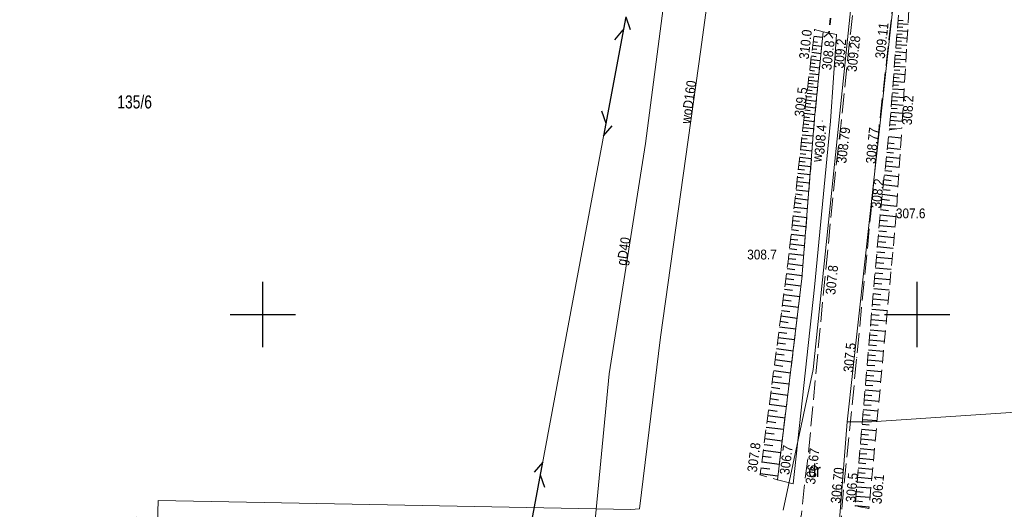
# Model space of a CAD drawing. Header units: metres. Extents: x 7423100 to 7431699, y 5527887 to 5533362.
# Tile 10 of 114: x 7427681 to 7427757, y 5529685 to 5529722. Entities that reach past the tile are written whole.
import ezdxf
from ezdxf.enums import TextEntityAlignment as Align

# ---------------------------------------------------------------- set-up
doc = ezdxf.new("R2010")
doc.units = ezdxf.units.M
doc.header["$MEASUREMENT"] = 0
for name, pattern in [('1.0_0.5', [1.5, 1, -0.5]), ('1.5_0.5', [2, 1.5, -0.5]), ('219-500', [0]), ('otkz_500', [1, 0.5, -0.5]), ('sutp_500', [0])]:
    doc.linetypes.add(name, pattern=pattern)
doc.layers.get('0').update_dxf_attribs({"color": 2, "linetype": 'CONTINUOUS', "lineweight": 5})
for name, color, linetype in [('000 Inne (niezydentyfikowane)', 7, 'CONTINUOUS'), ('203-punkt graniczny', 7, 'CONTINUOUS'), ('210-oznaczenie konturu użytku gruntowego', 7, 'CONTINUOUS'), ('211-numer działki ewidencyjnej', 7, 'CONTINUOUS'), ('217-kontur klasyfikacyjny', 7, 'CONTINUOUS'), ('218-kontur użytku gruntowego', 7, 'CONTINUOUS'), ('219-działka ewidencyjna', 7, 'CONTINUOUS'), ('jezdnia', 7, 'CONTINUOUS'), ('pikieta naturalna', 7, 'CONTINUOUS'), ('pikieta naturalna-Atr2', 7, 'CONTINUOUS'), ('pikieta sztuczna', 7, 'CONTINUOUS'), ('pikieta sztuczna-Atr2', 7, 'CONTINUOUS'), ('przepust', 7, 'CONTINUOUS'), ('przewód gazowy', 7, 'CONTINUOUS'), ('przewód gazowy-Atr1', 7, 'CONTINUOUS'), ('przewód telekomunikacyjny napowietrzny', 7, 'CONTINUOUS'), ('przewód wodociągowy', 7, 'CONTINUOUS'), ('przewód wodociągowy-Atr1', 7, 'CONTINUOUS'), ('rów przydrożny (poligon)', 7, 'CONTINUOUS'), ('rów przydrożny (poligon)-Atr17', 7, 'CONTINUOUS'), ('skarpa nieumocniona', 7, 'CONTINUOUS'), ('Wstawianie ramki sekcyjnej z opisem', 7, 'CONTINUOUS')]:
    doc.layers.add(name, color=color, linetype=linetype)
doc.styles.get("Standard").update_dxf_attribs({"font": 'Working1250.shx', "width": 0.75})

# ---------------------------------------------------------------- blocks, each defined once
blk = doc.blocks.new('203')
at = {"linetype": 'Continuous', "lineweight": 0}
h = blk.add_hatch(color=0, dxfattribs=at)
edge = h.paths.add_edge_path()
edge.add_arc((0, 0), 0.045, 0, 360)
blk = doc.blocks.new('PW01')
at = {"linetype": 'Continuous', "lineweight": 13}
h = blk.add_hatch(color=0, dxfattribs=at)
edge = h.paths.add_edge_path()
edge.add_arc((0, 0), 0.045, 0, 360)
blk = doc.blocks.new('IB05')
at = {"color": 0, "linetype": 'Continuous', "lineweight": 13}
for q in [(0.354, 0.354), (0.354, -0.354)]:
    blk.add_line((0, 0), q, dxfattribs=at)
blk = doc.blocks.new('SUTP')
at = {"color": 0, "linetype": 'Continuous'}
for p, q in [((0, 0), (0.866, 0.5)), ((0, 0), (9.232, 0)), ((1.866, -0.5), (1, 0)), ((7.366, -0.5), (8.232, 0)), ((9.232, 0), (8.366, 0.5))]:
    blk.add_line(p, q, dxfattribs=at)
blk = doc.blocks.new('RAMKA500K')
at = {"color": 0}
for p, q in [((100, 197.5), (100, 202.5)), ((150, 197.5), (150, 202.5)), ((97.5, 200), (102.5, 200)), ((147.5, 200), (152.5, 200))]:
    blk.add_line(p, q, dxfattribs=at)

msp = doc.modelspace()

# ---------------------------------------------------------------- linework, layer by layer
at = {"layer": '000 Inne (niezydentyfikowane)', "color": 7, "linetype": 'Continuous', "lineweight": 25, "flags": 128}
for points in [[(7427748.49, 5529721.95), (7427748.89, 5529721.92)], [(7427748.51, 5529722.21), (7427749.3, 5529722.15)], [(7427748.53, 5529722.47), (7427748.92, 5529722.44)], [(7427742.1, 5529721.24), (7427742.77, 5529721.16)], [(7427748.43, 5529721.15), (7427749.24, 5529721.09)], [(7427748.45, 5529721.42), (7427748.85, 5529721.39)], [(7427748.47, 5529721.68), (7427749.27, 5529721.62)], [(7427742.02, 5529720.56), (7427742.7, 5529720.47)], [(7427742.05, 5529720.83), (7427742.39, 5529720.79)], [(7427748.37, 5529720.34), (7427748.78, 5529720.31)], [(7427748.39, 5529720.61), (7427749.2, 5529720.55)], [(7427748.41, 5529720.88), (7427748.81, 5529720.85)], [(7427741.92, 5529719.74), (7427742.27, 5529719.69)], [(7427741.95, 5529720.01), (7427742.65, 5529719.92)], [(7427741.98, 5529720.28), (7427742.33, 5529720.24)], [(7427748.32, 5529719.79), (7427748.74, 5529719.76)], [(7427748.34, 5529720.07), (7427749.17, 5529720)], [(7427741.82, 5529718.92), (7427742.54, 5529718.83)], [(7427741.85, 5529719.19), (7427742.21, 5529719.15)], [(7427741.89, 5529719.46), (7427742.59, 5529719.38)], [(7427748.26, 5529718.96), (7427749.11, 5529718.89)], [(7427748.28, 5529719.24), (7427748.7, 5529719.2)], [(7427748.3, 5529719.52), (7427749.14, 5529719.45)], [(7427741.73, 5529718.14), (7427742.09, 5529718.1)], [(7427741.76, 5529718.39), (7427742.49, 5529718.31)], [(7427741.79, 5529718.64), (7427742.15, 5529718.6)], [(7427748.19, 5529718.1), (7427748.62, 5529718.07)], [(7427748.21, 5529718.39), (7427749.07, 5529718.32)], [(7427748.23, 5529718.67), (7427748.66, 5529718.64)], [(7427741.64, 5529717.4), (7427742.39, 5529717.31)], [(7427741.67, 5529717.65), (7427742.04, 5529717.6)], [(7427741.7, 5529717.89), (7427742.44, 5529717.81)], [(7427748.14, 5529717.52), (7427748.58, 5529717.49)], [(7427748.17, 5529717.81), (7427749.04, 5529717.74)], [(7427741.55, 5529716.64), (7427741.93, 5529716.6)], [(7427741.58, 5529716.9), (7427742.34, 5529716.8)], [(7427741.61, 5529717.15), (7427741.98, 5529717.1)], [(7427748.07, 5529716.64), (7427748.97, 5529716.57)], [(7427748.1, 5529716.94), (7427748.54, 5529716.9)], [(7427748.12, 5529717.23), (7427749, 5529717.16)], [(7427741.45, 5529715.87), (7427742.24, 5529715.78)], [(7427741.48, 5529716.13), (7427741.87, 5529716.08)], [(7427741.51, 5529716.39), (7427742.29, 5529716.29)], [(7427748.03, 5529716.04), (7427748.93, 5529715.97)], [(7427748.05, 5529716.34), (7427748.5, 5529716.31)], [(7427741.36, 5529715.08), (7427741.76, 5529715.04)], [(7427741.39, 5529715.35), (7427742.18, 5529715.25)], [(7427741.42, 5529715.61), (7427741.82, 5529715.56)], [(7427747.95, 5529715.13), (7427748.42, 5529715.09)], [(7427747.98, 5529715.44), (7427748.9, 5529715.36)], [(7427748, 5529715.74), (7427748.46, 5529715.71)], [(7427741.3, 5529714.55), (7427741.71, 5529714.5)], [(7427741.33, 5529714.82), (7427742.14, 5529714.73)], [(7427747.9, 5529714.51), (7427748.37, 5529714.48)], [(7427747.93, 5529714.82), (7427748.86, 5529714.75)], [(7427741.21, 5529713.72), (7427742.05, 5529713.63)], [(7427741.24, 5529714), (7427741.66, 5529713.96)], [(7427741.27, 5529714.28), (7427742.09, 5529714.19)], [(7427747.82, 5529713.58), (7427748.78, 5529713.48)], [(7427747.88, 5529714.2), (7427748.39, 5529714.16)], [(7427741.11, 5529712.87), (7427741.55, 5529712.83)], [(7427741.14, 5529713.16), (7427742.01, 5529713.07)], [(7427741.18, 5529713.44), (7427741.6, 5529713.4)], [(7427747.76, 5529713.09), (7427748.25, 5529713.04)], [(7427741.05, 5529712.29), (7427741.49, 5529712.24)], [(7427741.08, 5529712.59), (7427741.96, 5529712.49)], [(7427747.65, 5529712.04), (7427748.68, 5529711.93)], [(7427747.68, 5529712.38), (7427748.19, 5529712.33)], [(7427747.72, 5529712.72), (7427748.72, 5529712.62)], [(7427740.95, 5529711.4), (7427741.87, 5529711.3)], [(7427740.98, 5529711.7), (7427741.44, 5529711.65)], [(7427741.02, 5529712), (7427741.91, 5529711.9)], [(7427747.57, 5529711.35), (7427748.63, 5529711.24)], [(7427747.61, 5529711.7), (7427748.13, 5529711.64)], [(7427740.88, 5529710.78), (7427741.82, 5529710.68)], [(7427740.91, 5529711.09), (7427741.38, 5529711.04)], [(7427747.49, 5529710.65), (7427748.58, 5529710.53)], [(7427747.53, 5529711), (7427748.07, 5529710.94)], [(7427740.78, 5529709.84), (7427741.26, 5529709.79)], [(7427740.81, 5529710.16), (7427741.77, 5529710.05)], [(7427740.85, 5529710.47), (7427741.32, 5529710.42)], [(7427747.41, 5529709.92), (7427748.53, 5529709.8)], [(7427747.45, 5529710.29), (7427748.01, 5529710.22)], [(7427740.7, 5529709.2), (7427741.2, 5529709.14)], [(7427740.74, 5529709.52), (7427741.72, 5529709.41)], [(7427747.33, 5529709.17), (7427748.48, 5529709.04)], [(7427747.37, 5529709.55), (7427747.94, 5529709.48)], [(7427740.63, 5529708.54), (7427741.14, 5529708.48)], [(7427740.67, 5529708.87), (7427741.67, 5529708.76)], [(7427747.25, 5529708.4), (7427748.43, 5529708.27)], [(7427747.29, 5529708.79), (7427747.87, 5529708.72)], [(7427740.56, 5529707.86), (7427741.07, 5529707.81)], [(7427740.59, 5529708.2), (7427741.61, 5529708.09)], [(7427747.16, 5529707.61), (7427748.38, 5529707.48)], [(7427747.2, 5529708.01), (7427747.81, 5529707.94)], [(7427740.44, 5529706.83), (7427741.5, 5529706.71)], [(7427740.48, 5529707.18), (7427741.01, 5529707.12)], [(7427740.52, 5529707.52), (7427741.56, 5529707.41)], [(7427747.09, 5529706.8), (7427748.31, 5529706.69)], [(7427747.13, 5529707.2), (7427747.74, 5529707.15)], [(7427740.36, 5529706.12), (7427741.45, 5529706)], [(7427740.4, 5529706.48), (7427740.94, 5529706.42)], [(7427747.06, 5529706.39), (7427747.66, 5529706.34)], [(7427740.28, 5529705.4), (7427741.39, 5529705.27)], [(7427740.32, 5529705.76), (7427740.87, 5529705.7)], [(7427746.99, 5529705.58), (7427747.59, 5529705.53)], [(7427747.02, 5529705.99), (7427748.23, 5529705.88)], [(7427740.2, 5529704.66), (7427741.33, 5529704.53)], [(7427740.24, 5529705.03), (7427740.8, 5529704.97)], [(7427746.92, 5529704.77), (7427747.52, 5529704.72)], [(7427746.95, 5529705.18), (7427748.16, 5529705.07)], [(7427740.12, 5529703.9), (7427741.27, 5529703.75)], [(7427740.16, 5529704.28), (7427740.73, 5529704.22)], [(7427746.85, 5529703.97), (7427747.45, 5529703.92)], [(7427746.88, 5529704.37), (7427748.08, 5529704.27)], [(7427740.01, 5529703.13), (7427741.21, 5529702.97)], [(7427740.07, 5529703.52), (7427740.65, 5529703.44)], [(7427746.78, 5529703.17), (7427747.38, 5529703.12)], [(7427746.81, 5529703.57), (7427748.01, 5529703.47)], [(7427739.91, 5529702.34), (7427741.12, 5529702.18)], [(7427739.96, 5529702.74), (7427740.57, 5529702.66)], [(7427746.71, 5529702.38), (7427747.3, 5529702.33)], [(7427746.74, 5529702.77), (7427747.94, 5529702.67)], [(7427739.8, 5529701.53), (7427741.02, 5529701.37)], [(7427739.86, 5529701.93), (7427740.46, 5529701.85)], [(7427746.64, 5529701.59), (7427747.23, 5529701.53)], [(7427746.68, 5529701.98), (7427747.86, 5529701.88)], [(7427739.75, 5529701.12), (7427740.36, 5529701.04)], [(7427746.57, 5529700.8), (7427747.16, 5529700.75)], [(7427746.61, 5529701.19), (7427747.79, 5529701.09)], [(7427739.64, 5529700.31), (7427740.26, 5529700.23)], [(7427739.7, 5529700.72), (7427740.92, 5529700.55)], [(7427746.51, 5529700.01), (7427747.09, 5529699.96)], [(7427746.54, 5529700.4), (7427747.72, 5529700.3)], [(7427739.53, 5529699.49), (7427740.15, 5529699.4)], [(7427739.59, 5529699.9), (7427740.82, 5529699.73)], [(7427746.47, 5529699.62), (7427747.64, 5529699.52)], [(7427739.43, 5529698.66), (7427740.05, 5529698.58)], [(7427739.48, 5529699.07), (7427740.72, 5529698.91)], [(7427746.41, 5529698.84), (7427747.57, 5529698.74)], [(7427746.44, 5529699.23), (7427747.02, 5529699.18)], [(7427739.32, 5529697.83), (7427739.94, 5529697.75)], [(7427739.37, 5529698.24), (7427740.62, 5529698.08)], [(7427746.34, 5529698.07), (7427747.5, 5529697.97)], [(7427746.37, 5529698.45), (7427746.95, 5529698.4)], [(7427739.26, 5529697.41), (7427740.52, 5529697.24)], [(7427746.27, 5529697.3), (7427747.43, 5529697.2)], [(7427746.31, 5529697.68), (7427746.88, 5529697.63)], [(7427739.15, 5529696.57), (7427740.42, 5529696.4)], [(7427739.21, 5529696.99), (7427739.84, 5529696.91)], [(7427746.21, 5529696.53), (7427747.36, 5529696.43)], [(7427746.24, 5529696.91), (7427746.82, 5529696.86)], [(7427739.04, 5529695.72), (7427740.31, 5529695.56)], [(7427739.09, 5529696.15), (7427739.73, 5529696.06)], [(7427746.14, 5529695.76), (7427747.28, 5529695.66)], [(7427746.17, 5529696.14), (7427746.75, 5529696.1)], [(7427738.93, 5529694.87), (7427740.21, 5529694.7)], [(7427738.98, 5529695.3), (7427739.62, 5529695.22)], [(7427746.08, 5529695), (7427747.21, 5529694.9)], [(7427746.11, 5529695.38), (7427746.68, 5529695.33)], [(7427738.81, 5529694.02), (7427740.11, 5529693.85)], [(7427738.87, 5529694.45), (7427739.51, 5529694.36)], [(7427746.01, 5529694.24), (7427747.14, 5529694.15)], [(7427746.04, 5529694.62), (7427746.61, 5529694.57)], [(7427738.76, 5529693.59), (7427739.41, 5529693.5)], [(7427745.95, 5529693.49), (7427747.07, 5529693.39)], [(7427745.98, 5529693.87), (7427746.54, 5529693.82)], [(7427738.64, 5529692.72), (7427739.3, 5529692.63)], [(7427738.7, 5529693.15), (7427740, 5529692.98)], [(7427745.88, 5529692.74), (7427747, 5529692.64)], [(7427745.91, 5529693.11), (7427746.48, 5529693.07)], [(7427738.53, 5529691.85), (7427739.19, 5529691.76)], [(7427738.59, 5529692.29), (7427739.9, 5529692.11)], [(7427745.82, 5529691.99), (7427746.93, 5529691.9)], [(7427745.85, 5529692.37), (7427746.41, 5529692.32)], [(7427738.47, 5529691.41), (7427739.79, 5529691.24)], [(7427745.75, 5529691.25), (7427746.86, 5529691.15)], [(7427745.79, 5529691.62), (7427746.34, 5529691.57)], [(7427738.36, 5529690.53), (7427739.68, 5529690.36)], [(7427738.41, 5529690.97), (7427739.07, 5529690.89)], [(7427745.69, 5529690.51), (7427746.8, 5529690.41)], [(7427745.72, 5529690.88), (7427746.28, 5529690.83)], [(7427738.24, 5529689.65), (7427739.57, 5529689.47)], [(7427738.3, 5529690.09), (7427738.96, 5529690)], [(7427745.63, 5529689.77), (7427746.73, 5529689.68)], [(7427745.66, 5529690.14), (7427746.21, 5529690.09)], [(7427738.12, 5529688.76), (7427739.47, 5529688.58)], [(7427738.18, 5529689.2), (7427738.85, 5529689.11)], [(7427745.56, 5529689.04), (7427746.66, 5529688.94)], [(7427745.6, 5529689.4), (7427746.14, 5529689.36)], [(7427738.06, 5529688.31), (7427738.74, 5529688.22)], [(7427745.5, 5529688.31), (7427746.59, 5529688.21)], [(7427745.53, 5529688.67), (7427746.08, 5529688.63)], [(7427738, 5529687.86), (7427739.36, 5529687.68)], [(7427745.41, 5529687.22), (7427745.95, 5529687.17)], [(7427745.44, 5529687.58), (7427746.52, 5529687.49)], [(7427745.47, 5529687.94), (7427746.01, 5529687.9)], [(7427745.35, 5529686.5), (7427745.88, 5529686.45)], [(7427745.38, 5529686.86), (7427746.46, 5529686.77)], [(7427745.28, 5529685.78), (7427745.82, 5529685.73)], [(7427745.31, 5529686.14), (7427746.39, 5529686.05)], [(7427745.25, 5529685.42), (7427746.32, 5529685.33)]]:
    msp.add_lwpolyline(points, dxfattribs=at)
at = {"layer": '217-kontur klasyfikacyjny', "color": 92, "linetype": 'Continuous', "lineweight": 18, "flags": 128}
for points in [[(7427742.05, 5529695.81), (7427744.92, 5529723.42)], [(7427748.12, 5529723.14), (7427744.64, 5529691.82)], [(7427739.75, 5529685.06), (7427742.05, 5529695.81)], [(7427744.64, 5529691.82), (7427742.67, 5529666.46)]]:
    msp.add_lwpolyline(points, dxfattribs=at)
at = {"layer": '218-kontur użytku gruntowego', "color": 3, "linetype": 'Continuous', "lineweight": 18, "flags": 128}
for points in [[(7427742.05, 5529695.81), (7427744.92, 5529723.42)], [(7427744.92, 5529723.42), (7427742.05, 5529695.81)], [(7427744.64, 5529691.82), (7427748.12, 5529723.14)], [(7427748.12, 5529723.14), (7427744.64, 5529691.82)], [(7427739.75, 5529685.06), (7427742.05, 5529695.81)], [(7427742.05, 5529695.81), (7427739.75, 5529685.06)], [(7427742.67, 5529666.46), (7427744.64, 5529691.82)], [(7427744.64, 5529691.82), (7427742.67, 5529666.46)]]:
    msp.add_lwpolyline(points, dxfattribs=at)
at = {"layer": '219-działka ewidencyjna', "color": 7, "linetype": '219-500', "lineweight": 18, "flags": 128}
for points in [[(7427744.92, 5529723.42), (7427742.05, 5529695.81)], [(7427748.12, 5529723.14), (7427744.64, 5529691.82)], [(7427739.75, 5529685.06), (7427742.05, 5529695.81)], [(7427746.49, 5529691.82), (7427783.03, 5529694.24)], [(7427744.64, 5529691.82), (7427742.67, 5529666.46)], [(7427744.64, 5529691.82), (7427746.49, 5529691.82)]]:
    msp.add_lwpolyline(points, dxfattribs=at)
at = {"layer": 'jezdnia', "color": 7, "linetype": '1.5_0.5', "lineweight": 18, "flags": 128}
msp.add_lwpolyline([(7427759.93, 5529801.24), (7427763.22, 5529808.93), (7427767.43, 5529816.86), (7427770.13, 5529821.47), (7427773.8, 5529827.73), (7427776.13, 5529831.57), (7427778.65, 5529835.73), (7427781.02, 5529839.73), (7427784.12, 5529844.73), (7427787.39, 5529849.93), (7427789.85, 5529853.92), (7427790.52, 5529854.97), (7427792.25, 5529857.91), (7427795.01, 5529862.45), (7427797.73, 5529866.93), (7427800.86, 5529871.91), (7427805.05, 5529878.66), (7427807.29, 5529882.04), (7427811.24, 5529887.56), (7427813.21, 5529890.22), (7427815.78, 5529893.46), (7427819.11, 5529897.17), (7427822.17, 5529900.29), (7427825.24, 5529903.19), (7427827.84, 5529905.45), (7427832.23, 5529908.95), (7427837.72, 5529912.95), (7427842.69, 5529916.48), (7427850.06, 5529921.48), (7427857.15, 5529926.17), (7427862.06, 5529929.29), (7427865.19, 5529931.3), (7427868.24, 5529933.07), (7427872.04, 5529935.09), (7427874.51, 5529936.17), (7427875.58, 5529936.63), (7427876.35, 5529936.93), (7427880.31, 5529938.16), (7427883.21, 5529938.66), (7427886.56, 5529938.84), (7427889.48, 5529938.56), (7427893.55, 5529937.9), (7427900.69, 5529936.19), (7427910.59, 5529933.28), (7427916.46, 5529931.53), (7427920.64, 5529930.35), (7427921.1, 5529933.42), (7427912.15, 5529936.03), (7427903.26, 5529938.57), (7427892.23, 5529941.35), (7427884.81, 5529942.41), (7427882, 5529942.98), (7427879.81, 5529942.79), (7427878.36, 5529942.41), (7427876.77, 5529941.6), (7427874.75, 5529940.53), (7427873.61, 5529939.89), (7427872.24, 5529938.81), (7427868.09, 5529936.6), (7427864.99, 5529934.66), (7427861.92, 5529932.94), (7427857.19, 5529929.87), (7427853.75, 5529927.54), (7427851.09, 5529925.78), (7427844.51, 5529921.38), (7427841.07, 5529919.11), (7427837.68, 5529916.71), (7427834.53, 5529914.55), (7427829.28, 5529910.5), (7427824.58, 5529906.64), (7427820.8, 5529903.22), (7427817.46, 5529899.96), (7427813.76, 5529895.8), (7427810.9, 5529892.49), (7427808.55, 5529889.07), (7427804.88, 5529883.96), (7427802.54, 5529880.53), (7427802.31, 5529880.09), (7427800.14, 5529876.71), (7427799.46, 5529875.53), (7427797.96, 5529873.08), (7427793.97, 5529866.68), (7427789.52, 5529859.37), (7427786, 5529853.62), (7427780.92, 5529845.31), (7427777.16, 5529839.09), (7427774.65, 5529834.99), (7427771.62, 5529829.71), (7427768.59, 5529824.69), (7427765.28, 5529819.04), (7427763.7, 5529816.65), (7427759.9, 5529809.05), (7427757.52, 5529803.28), (7427756.47, 5529800.92), (7427756.33, 5529800.31), (7427754.17, 5529793.57), (7427752.31, 5529786.27), (7427751.48, 5529783), (7427750.3, 5529776.18), (7427748.87, 5529767.72), (7427748.41, 5529763.83), (7427748.4, 5529758.25), (7427747.26, 5529745.16), (7427746.52, 5529737.4), (7427745.44, 5529726.32), (7427744.89, 5529721.44), (7427744.18, 5529714.6), (7427743.77, 5529711.05), (7427742.87, 5529701.98), (7427741.68, 5529689.34), (7427741.36, 5529686.81), (7427741.15, 5529684.77), (7427740.75, 5529683.05), (7427739.08, 5529680.54), (7427737.14, 5529678.71), (7427737.57, 5529676.94), (7427737.6, 5529675.26), (7427740.45, 5529673.38), (7427740.28, 5529664.58), (7427740.4, 5529654.73), (7427740.56, 5529647.5), (7427740.63, 5529636.14), (7427740.62, 5529631.57), (7427740.28, 5529621.89), (7427740.22, 5529621.23), (7427739.64, 5529614.93), (7427738.41, 5529604.87), (7427736.89, 5529595.43), (7427736.05, 5529591.47), (7427733.88, 5529580.59), (7427729.48, 5529559.3), (7427731.98, 5529558.57), (7427734.38, 5529567.38), (7427735.33, 5529571.93), (7427738.92, 5529589.76), (7427739.69, 5529593.78), (7427741.43, 5529604.08), (7427742.19, 5529609.82), (7427742.97, 5529616.86), (7427743.34, 5529621.14), (7427743.69, 5529634.15), (7427743.8, 5529642.92), (7427743.69, 5529646.96), (7427743.62, 5529659.27), (7427743.44, 5529664.69), (7427743.53, 5529674.22), (7427744.26, 5529685.44), (7427745.38, 5529696.71), (7427746.45, 5529707.71), (7427747.08, 5529714.31), (7427747.66, 5529719.33), (7427749.02, 5529731.73), (7427750.23, 5529744.72), (7427751.31, 5529758.3), (7427752.12, 5529767.33), (7427753.41, 5529776.91), (7427755.06, 5529785.14), (7427757.64, 5529794.6)], close=True, dxfattribs=at)
at = {"layer": 'przepust', "color": 7, "linetype": 'otkz_500', "lineweight": 35, "flags": 128}
msp.add_lwpolyline([(7427743.83, 5529726.58), (7427743.25, 5529721.48)], dxfattribs=at)
at = {"layer": 'przewód gazowy', "color": 52, "linetype": 'Continuous', "lineweight": 18, "flags": 128}
msp.add_lwpolyline([(7427751.84, 5529810.08), (7427748.32, 5529800.91), (7427742.73, 5529781.7), (7427738.07, 5529765.23), (7427735.4, 5529753.87), (7427732.08, 5529734.9), (7427729.23, 5529713.06), (7427726.47, 5529695.48), (7427725.23, 5529682.73), (7427710.44, 5529682.8), (7427695.86, 5529684.21), (7427690.33, 5529684.53)], dxfattribs=at)
at = {"layer": 'przewód telekomunikacyjny napowietrzny', "color": 30, "linetype": 'sutp_500', "lineweight": 18, "flags": 128}
msp.add_lwpolyline([(7427719.7, 5529679.65), (7427727.73, 5529722.7)], dxfattribs=at)
at = {"layer": 'przewód wodociągowy', "color": 5, "linetype": 'Continuous', "lineweight": 18, "flags": 128}
msp.add_lwpolyline([(7427591.05, 5529674.1), (7427599.64, 5529673.05), (7427615.06, 5529673), (7427634.37, 5529674.15), (7427642.26, 5529674.87), (7427665.26, 5529674.27), (7427686.45, 5529673.98), (7427689.83, 5529674.03), (7427691.68, 5529674.1), (7427692, 5529685.82), (7427709.52, 5529685.47), (7427728.11, 5529685.13), (7427728.78, 5529685.16), (7427730.38, 5529698.27), (7427733.48, 5529720.21), (7427735.25, 5529733.33)], dxfattribs=at)
at = {"layer": 'rów przydrożny (poligon)', "color": 7, "linetype": 'Continuous', "lineweight": 18, "flags": 128}
msp.add_lwpolyline([(7427742.16, 5529715.01), (7427741.19, 5529702.75), (7427739.32, 5529687.38), (7427739.94, 5529687.23), (7427740.53, 5529687.07), (7427742.16, 5529702.09), (7427743.37, 5529714.76), (7427743.83, 5529721.37), (7427742.81, 5529721.58)], close=True, dxfattribs=at)
at = {"layer": 'skarpa nieumocniona', "color": 7, "linetype": '1.0_0.5', "lineweight": 18, "flags": 128}
for points in [[(7427747.87, 5529714.08), (7427748.83, 5529714.23), (7427749.66, 5529728.24), (7427750.75, 5529737.15), (7427752.63, 5529737.42), (7427754.53, 5529739.99), (7427762.3, 5529744.17), (7427762.61, 5529746.35), (7427759.04, 5529751.1), (7427755.72, 5529753.74), (7427755.15, 5529756.4), (7427753.06, 5529757.8), (7427754.51, 5529771.85), (7427756.85, 5529782.69), (7427759.42, 5529794.21), (7427761.53, 5529802), (7427764.17, 5529809.73), (7427760.81, 5529802.52), (7427758.04, 5529794.42), (7427755.02, 5529783.49), (7427753.01, 5529772.18), (7427751.66, 5529757.52), (7427753.7, 5529756.61), (7427754.47, 5529753.34), (7427758.56, 5529750.21), (7427760.74, 5529745.19), (7427754.77, 5529741.44), (7427752.59, 5529738.51), (7427750.15, 5529737.22), (7427749, 5529728.36)], [(7427747.87, 5529714.08), (7427748.83, 5529714.23), (7427749.66, 5529728.24), (7427750.75, 5529737.15), (7427752.63, 5529737.42), (7427754.53, 5529739.99), (7427762.3, 5529744.17), (7427762.61, 5529746.35), (7427759.04, 5529751.1), (7427755.72, 5529753.74), (7427755.15, 5529756.4), (7427753.06, 5529757.8), (7427754.51, 5529771.85), (7427756.85, 5529782.69), (7427759.42, 5529794.21), (7427761.53, 5529802), (7427764.17, 5529809.73), (7427760.81, 5529802.52), (7427758.04, 5529794.42), (7427755.02, 5529783.49), (7427753.01, 5529772.18), (7427751.66, 5529757.52), (7427753.7, 5529756.61), (7427754.47, 5529753.34), (7427758.56, 5529750.21), (7427760.74, 5529745.19), (7427754.77, 5529741.44), (7427752.59, 5529738.51), (7427750.15, 5529737.22), (7427749, 5529728.36)], [(7427741.35, 5529715.02), (7427740.13, 5529704.01), (7427737.99, 5529687.76), (7427739.32, 5529687.38), (7427741.19, 5529702.75), (7427742.16, 5529715.01), (7427742.81, 5529721.58), (7427742.16, 5529721.74)], [(7427741.35, 5529715.02), (7427740.13, 5529704.01), (7427737.99, 5529687.76), (7427739.32, 5529687.38), (7427741.19, 5529702.75), (7427742.16, 5529715.01), (7427742.81, 5529721.58), (7427742.16, 5529721.74)], [(7427748.83, 5529714.23), (7427747.87, 5529714.08), (7427747.16, 5529707.6), (7427745.25, 5529685.39), (7427746.31, 5529685.19), (7427748.37, 5529707.34)], [(7427748.83, 5529714.23), (7427747.87, 5529714.08), (7427747.16, 5529707.6), (7427745.25, 5529685.39), (7427746.31, 5529685.19), (7427748.37, 5529707.34)]]:
    msp.add_lwpolyline(points, close=True, dxfattribs=at)

# ---------------------------------------------------------------- block references
at = {"layer": '203-punkt graniczny', "color": 7, "linetype": 'Continuous', "lineweight": 18}
for p in [(7427742.05, 5529695.81), (7427744.64, 5529691.82), (7427746.49, 5529691.82)]:
    msp.add_blockref('203', p, dxfattribs=at)
at = {"layer": 'pikieta naturalna', "color": 7, "linetype": 'Continuous', "lineweight": 13}
for p in [(7427742.16, 5529721.74), (7427743.25, 5529721.48), (7427743.83, 5529721.37), (7427741.35, 5529715.02), (7427742.74, 5529714.76), (7427748.83, 5529714.23), (7427747.16, 5529707.6), (7427748.37, 5529707.34), (7427740.13, 5529704.01), (7427742.87, 5529701.98), (7427745.38, 5529696.71), (7427737.99, 5529687.76), (7427739.32, 5529687.38), (7427745.25, 5529685.39), (7427746.31, 5529685.19)]:
    msp.add_blockref('PW01', p, dxfattribs=at)
at = {"layer": 'pikieta sztuczna', "color": 7, "linetype": 'Continuous', "lineweight": 13}
for p in [(7427744.89, 5529721.44), (7427747.66, 5529719.33), (7427744.18, 5529714.6), (7427747.08, 5529714.31), (7427741.36, 5529686.81), (7427744.26, 5529685.44)]:
    msp.add_blockref('PW01', p, dxfattribs=at)
at = {"layer": 'przepust', "color": 7, "linetype": 'Continuous', "lineweight": 35, "rotation": 263.512}
msp.add_blockref('IB05', (7427743.25, 5529721.48), dxfattribs=at)
at = {"layer": 'przewód telekomunikacyjny napowietrzny', "color": 30, "linetype": 'Continuous', "lineweight": 18}
for p, rotation in [((7427727.73, 5529722.7), 259.434), ((7427719.7, 5529679.65), 79.434)]:
    msp.add_blockref('SUTP', p, dxfattribs=dict(at, rotation=rotation))
at = {"layer": 'Wstawianie ramki sekcyjnej z opisem', "color": 7, "linetype": 'Continuous', "lineweight": 13}
msp.add_blockref('RAMKA500K', (7427600, 5529500), dxfattribs=at)

# ---------------------------------------------------------------- texts
at = {"layer": '210-oznaczenie konturu użytku gruntowego', "color": 3, "linetype": 'Continuous', "lineweight": 18, "width": 0.79}
msp.add_text('dr', height=1, dxfattribs=at).set_placement((7427741.69, 5529687.6))
at = {"layer": '211-numer działki ewidencyjnej', "color": 7, "linetype": 'Continuous', "lineweight": 18, "width": 0.79}
msp.add_text('135/6', height=1, dxfattribs=at).set_placement((7427688.89, 5529716.72), align=Align.TOP_LEFT)
at = {"layer": 'pikieta naturalna-Atr2', "color": 7, "width": 0.9}
for s, rotation, p in [('310.0', 83.468, (7427740.96, 5529719.53)), ('308.8', 83.511, (7427742.69, 5529718.7)), ('309.2', 85.049, (7427743.64, 5529718.82)), ('308.2', 86.609, (7427748.84, 5529714.48)), ('308.4', 85.476, (7427742.15, 5529712.26)), ('308.2', 83.438, (7427746.46, 5529708.15)), ('307.8', 84.333, (7427742.99, 5529701.55)), ('307.5', 84.324, (7427744.35, 5529695.63)), ('307.8', 82.497, (7427737, 5529688.03)), ('306.7', 83.063, (7427739.48, 5529687.83)), ('306.5', 85.085, (7427744.53, 5529685.7)), ('306.1', 84.687, (7427746.52, 5529685.58))]:
    msp.add_text(s, height=0.75, rotation=rotation, dxfattribs=at).set_placement(p, align=Align.TOP_LEFT)
msp.add_text('309.5', height=0.75, rotation=83.126, dxfattribs=at).set_placement((7427741.35, 5529715.05))
msp.add_text('307.6', height=0.75, dxfattribs=at).set_placement((7427748.37, 5529707.34))
msp.add_text('308.7', height=0.75, dxfattribs=at).set_placement((7427737.01, 5529704.95), align=Align.TOP_LEFT)
at = {"layer": 'pikieta sztuczna-Atr2', "color": 7, "width": 0.9}
for s, rotation, p in [('309.11', 83.741, (7427746.77, 5529719.57)), ('309.28', 83.847, (7427744.62, 5529718.57)), ('308.79', 83.412, (7427743.83, 5529711.59)), ('306.67', 82.791, (7427741.45, 5529687.1)), ('306.70', 84.324, (7427743.38, 5529685.62))]:
    msp.add_text(s, height=0.75, rotation=rotation, dxfattribs=at).set_placement(p, align=Align.TOP_LEFT)
msp.add_text('308.77', height=0.75, rotation=84.547, dxfattribs=at).set_placement((7427746.81, 5529711.48))
at = {"layer": 'przewód gazowy-Atr1', "color": 40, "width": 0.9}
msp.add_text('gD40', height=0.75, rotation=81.009, dxfattribs=at).set_placement((7427727.76, 5529703.7))
at = {"layer": 'przewód wodociągowy-Atr1', "color": 5, "width": 0.9}
msp.add_text('woD160', height=0.75, rotation=81.907, dxfattribs=at).set_placement((7427732.67, 5529714.52))
at = {"layer": 'rów przydrożny (poligon)-Atr17', "color": 7, "width": 0.9}
msp.add_text('w.', height=0.75, rotation=85.049, dxfattribs=at).set_placement((7427742.69, 5529711.61))

doc.saveas('drawing.dxf')
